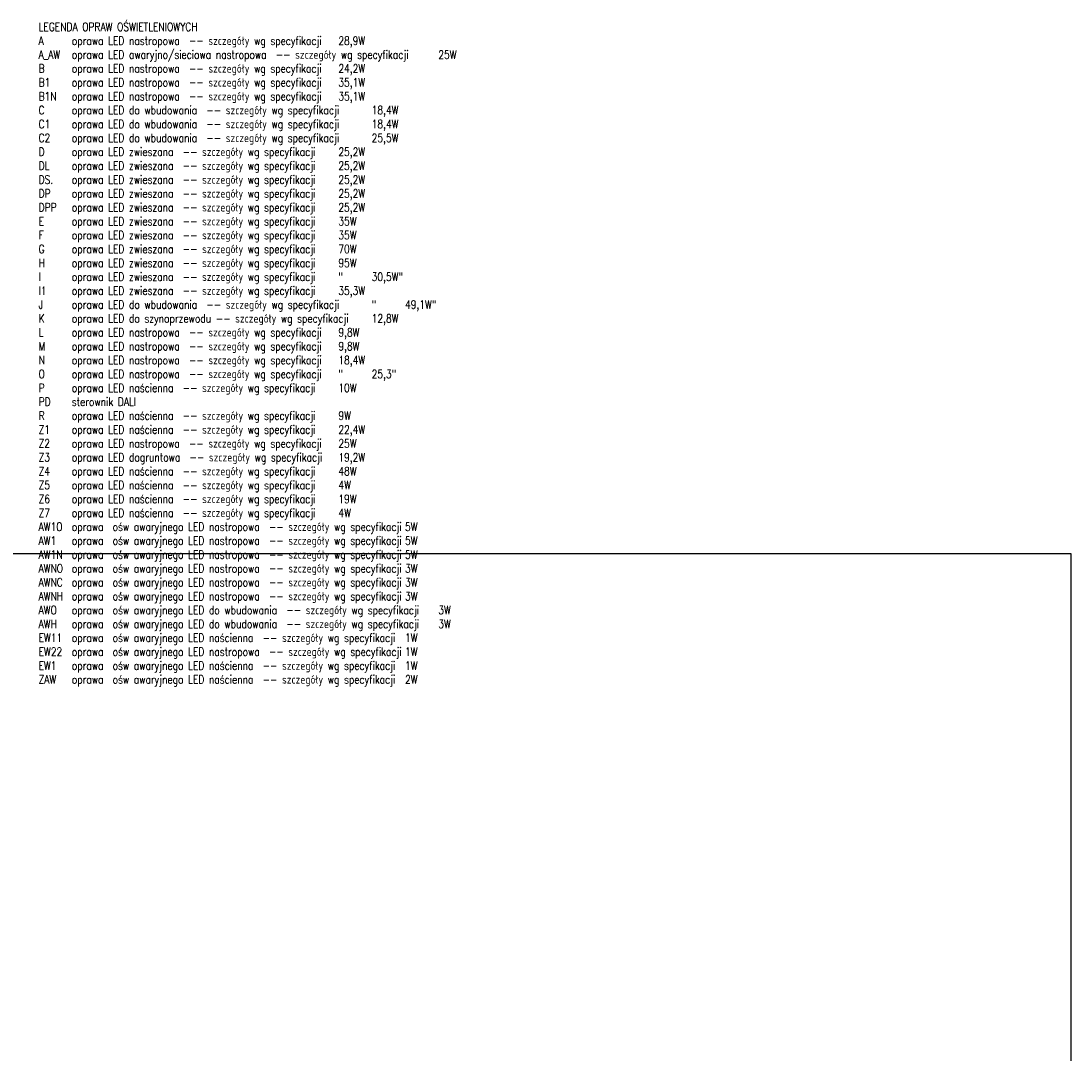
# Model space of a CAD drawing. Header units: millimetres. Extents: x 69081 to 158617, y -37521 to -9534.
# Tile 242 of 256: x 115136 to 117048, y -20178 to -18297. Entities that reach past the tile are written whole.
import ezdxf

# ---------------------------------------------------------------- set-up
doc = ezdxf.new("R2010")
doc.units = ezdxf.units.MM
doc.layers.add('E_OPRAWY_LUXIONA', color=3, linetype='Continuous')
doc.styles.add('WYM--ROMANSSHX-08', font='ROMANS.SHX', dxfattribs={"width": 0.8})

msp = doc.modelspace()

# ---------------------------------------------------------------- linework, layer by layer
at = {"color": 5, "elevation": 905.9057}
msp.add_lwpolyline([(114083.1242, -19266.7859), (117047.6443, -19266.7859), (117047.6443, -20337.187), (114083.1242, -20337.187)], close=True, dxfattribs=at)

# ---------------------------------------------------------------- texts
at = {"layer": 'E_OPRAWY_LUXIONA', "linetype": 'Continuous', "lineweight": 50, "insert": (115167.9242, -18300.2305), "char_height": 15.16421605, "attachment_point": 1, "style": 'WYM--ROMANSSHX-08'}
msp.add_mtext('LEGENDA OPRAW OŚWIETLENIOWYCH^I^I^M^JA^Ioprawa LED nastropowa  -- szczegóły wg specyfikacji^I28,9W^M^JA_AW^Ioprawa LED awaryjno/sieciowa nastropowa  -- szczegóły wg specyfikacji^I25W^M^JB^Ioprawa LED nastropowa  -- szczegóły wg specyfikacji^I24,2W^M^JB1^Ioprawa LED nastropowa  -- szczegóły wg specyfikacji^I35,1W^M^JB1N^Ioprawa LED nastropowa  -- szczegóły wg specyfikacji^I35,1W^M^JC^Ioprawa LED do wbudowania  -- szczegóły wg specyfikacji^I18,4W^M^JC1^Ioprawa LED do wbudowania  -- szczegóły wg specyfikacji^I18,4W^M^JC2^Ioprawa LED do wbudowania  -- szczegóły wg specyfikacji^I25,5W^M^JD^Ioprawa LED zwieszana  -- szczegóły wg specyfikacji^I25,2W^M^JDL^Ioprawa LED zwieszana  -- szczegóły wg specyfikacji^I25,2W^M^JDS.^Ioprawa LED zwieszana  -- szczegóły wg specyfikacji^I25,2W^M^JDP^Ioprawa LED zwieszana  -- szczegóły wg specyfikacji^I25,2W^M^JDPP^Ioprawa LED zwieszana  -- szczegóły wg specyfikacji^I25,2W^M^JE^Ioprawa LED zwieszana  -- szczegóły wg specyfikacji^I35W^M^JF^Ioprawa LED zwieszana  -- szczegóły wg specyfikacji^I35W^M^JG^Ioprawa LED zwieszana  -- szczegóły wg specyfikacji^I70W^M^JH^Ioprawa LED zwieszana  -- szczegóły wg specyfikacji^I95W^M^JI^Ioprawa LED zwieszana  -- szczegóły wg specyfikacji^I" ^I30,5W"^M^JI1^Ioprawa LED zwieszana  -- szczegóły wg specyfikacji^I35,3W^M^JJ^Ioprawa LED do wbudowania  -- szczegóły wg specyfikacji^I" ^I49,1W"^M^JK^Ioprawa LED do szynoprzewodu -- szczegóły wg specyfikacji^I12,8W^M^JL^Ioprawa LED nastropowa  -- szczegóły wg specyfikacji^I9,8W^M^JM^Ioprawa LED nastropowa  -- szczegóły wg specyfikacji^I9,8W^M^JN^Ioprawa LED nastropowa  -- szczegóły wg specyfikacji^I18,4W^M^JO^Ioprawa LED nastropowa  -- szczegóły wg specyfikacji^I" ^I25,3"^M^JP^Ioprawa LED naścienna  -- szczegóły wg specyfikacji^I10W^M^JPD^Isterownik DALI^I^M^JR^Ioprawa LED naścienna  -- szczegóły wg specyfikacji^I9W^M^JZ1^Ioprawa LED naścienna  -- szczegóły wg specyfikacji^I22,4W^M^JZ2^Ioprawa LED nastropowa  -- szczegóły wg specyfikacji^I25W^M^JZ3^Ioprawa LED dogruntowa  -- szczegóły wg specyfikacji^I19,2W^M^JZ4^Ioprawa LED naścienna  -- szczegóły wg specyfikacji^I48W^M^JZ5^Ioprawa LED naścienna  -- szczegóły wg specyfikacji^I4W^M^JZ6^Ioprawa LED naścienna  -- szczegóły wg specyfikacji^I19W^M^JZ7^Ioprawa LED naścienna  -- szczegóły wg specyfikacji^I4W^M^JAW1O^Ioprawa  ośw awaryjnego LED nastropowa  -- szczegóły wg specyfikacji^I5W^M^JAW1^Ioprawa  ośw awaryjnego LED nastropowa  -- szczegóły wg specyfikacji^I5W^M^JAW1N^Ioprawa  ośw awaryjnego LED nastropowa  -- szczegóły wg specyfikacji^I5W^M^JAWNO^Ioprawa  ośw awaryjnego LED nastropowa  -- szczegóły wg specyfikacji^I3W^M^JAWNC^Ioprawa  ośw awaryjnego LED nastropowa  -- szczegóły wg specyfikacji^I3W^M^JAWNH^Ioprawa  ośw awaryjnego LED nastropowa  -- szczegóły wg specyfikacji^I3W^M^JAWO^Ioprawa  ośw awaryjnego LED do wbudowania  -- szczegóły wg specyfikacji^I3W^M^JAWH^Ioprawa  ośw awaryjnego LED do wbudowania  -- szczegóły wg specyfikacji^I3W^M^JEW11^Ioprawa  ośw awaryjnego LED naścienna  -- szczegóły wg specyfikacji^I1W^M^JEW22^Ioprawa  ośw awaryjnego LED nastropowa  -- szczegóły wg specyfikacji^I1W^M^JEW1^Ioprawa  ośw awaryjnego LED naścienna  -- szczegóły wg specyfikacji^I1W^M^JZAW^Ioprawa  ośw awaryjnego LED naścienna  -- szczegóły wg specyfikacji^I2W^M^J', dxfattribs=at)

doc.saveas('drawing.dxf')
